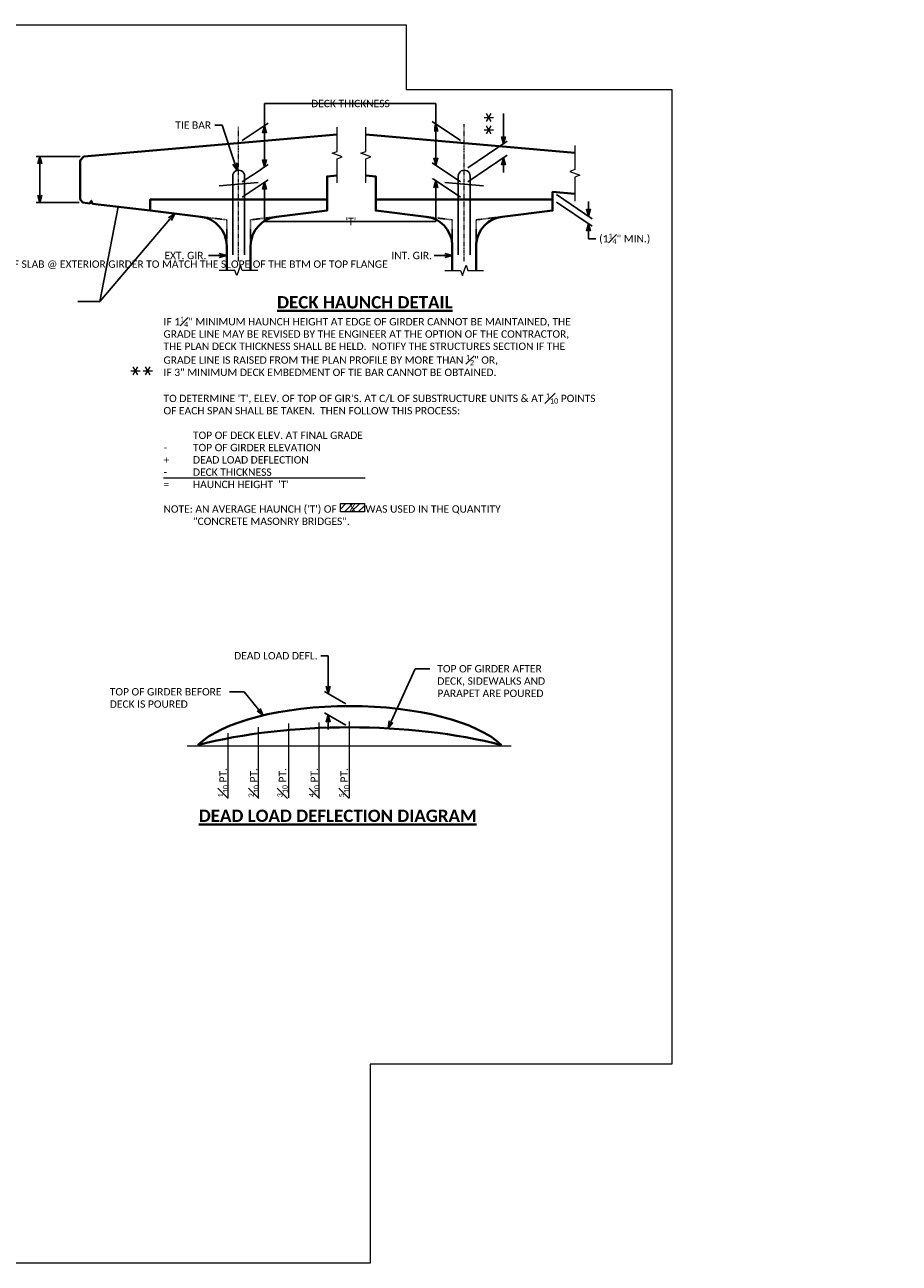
# Model space of a CAD drawing. Extents: x 23 to 1533, y 6 to 258.
# Tile 15 of 15: x 931 to 1109, y 6 to 258. Entities that reach past the tile are written whole.
import ezdxf
from ezdxf import colors
from ezdxf.entities.mleader import LeaderData, LeaderLine
from ezdxf.enums import TextEntityAlignment as Align
from ezdxf.math import Vec2, Vec3

# ---------------------------------------------------------------- set-up
doc = ezdxf.new("R2010")
doc.units = 0
doc.header["$MEASUREMENT"] = 0
doc.linetypes.add('Wisdot2', pattern=[0.125, 0.0625, -0.0625])
doc.linetypes.add('Wisdot4', pattern=[0.28125, 0.125, -0.0625, 0.03125, -0.0625])
for name, color, linetype, lineweight in [('B_ANNO', 7, 'Continuous', 18), ('B_ANNO_BREAK', 7, 'Continuous', 18), ('B_ANNO_DIM', 7, 'Continuous', 18), ('B_ANNO_SYMB', 7, 'Continuous', 18), ('B_ANNO_TEXT', 7, 'Continuous', 18), ('B_ANNO_TEXT_TITLE', 7, 'Continuous', 40), ('B_CNTR_GIRD', 2, 'Wisdot4', 18), ('B_CONC_DECK', 1, 'Continuous', 40), ('B_CONC_GIRD', 50, 'Continuous', 40), ('B_DETAIL_GHOST', 253, 'Continuous', 25), ('B_DETAIL_HIDDEN', 7, 'Wisdot2', 25), ('B_REBAR', 5, 'Continuous', 25)]:
    doc.layers.add(name, color=color, linetype=linetype, lineweight=lineweight)
doc.layers.add('B_ANNO_DESIGN_NOTES', color=1, linetype='Continuous', lineweight=18, true_color=0xff0000)
doc.layers.add('B_ANNO_NOPLOT', color=47, linetype='Continuous', lineweight=18, plot=False)
doc.styles.add('Annotative', font='calibri.ttf', dxfattribs={"height": 0.0625})
doc.styles.get("Standard").update_dxf_attribs({"font": 'calibri.ttf'})
doc.styles.add('Title', font='calibrib.ttf', dxfattribs={"height": 0.125})
doc.dimstyles.new('Annotative', dxfattribs={"dimscale": 0, "dimtxt": 0.0625, "dimasz": 0.0625, "dimexe": 0.03125, "dimexo": 0.03125, "dimgap": 0.03125, "dimtad": 1, "dimdec": 3, "dimzin": 3, "dimdsep": 46, "dimlunit": 4, "dimtxsty": 'Standard', "dimblk": 'OPEN30', "dimcen": 0.03125, "dimaunit": 1, "dimadec": 0, "dimazin": 3, "dimtfac": 0.75, "dimtdec": 3, "dimtofl": 0, "dimtmove": 0, "dimatfit": 3, "dimldrblk": 'OPEN30', "dimfxl": 1, "dimtfill": 1, "dimfrac": 1, "dimtolj": 1, "dimtzin": 0, "dimarcsym": 0})

# ---------------------------------------------------------------- blocks, each defined once
blk = doc.blocks.new('_Open30')
at = {"color": 0, "linetype": 'ByBlock', "lineweight": -2}
for p, q in [((-1, 0.27), (0, 0)), ((0, 0), (-1, -0.27)), ((0, 0), (-1, 0))]:
    blk.add_line(p, q, dxfattribs=at)
blk = doc.blocks.new('*D136')
at = {"layer": 'B_ANNO_DIM', "color": 0, "lineweight": -2, "transparency": 16777216}
for p, q in [((306.53, 123.6), (308.03, 123.6)), ((308.03, 123.6), (308.03, 118.91)), ((308.03, 117.41), (308.03, 118.91)), ((311.65, 113.81), (307.28, 116.35)), ((311.65, 109.49), (307.28, 112.02)), ((308.03, 110.09), (308.03, 108.59))]:
    blk.add_line(p, q, dxfattribs=at)
at = {"layer": 'Defpoints', "color": 0, "transparency": 16777216}
for p in [(308.03, 111.59), (312.4, 113.38), (312.4, 109.05)]:
    blk.add_point(p, dxfattribs=at)
at = {"layer": 'B_ANNO_DIM', "color": 0, "lineweight": -2, "transparency": 16777216, "xscale": 1.5, "yscale": 1.5, "zscale": 1.5}
for p, rotation in [((308.03, 115.91), 269.9999332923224), ((308.03, 111.59), 89.99993329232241)]:
    blk.add_blockref('_Open30', p, dxfattribs=dict(at, rotation=rotation))
at = {"layer": 'B_ANNO_DIM', "color": 0, "transparency": 16777216, "insert": (297.39, 123.6), "char_height": 1.5, "attachment_point": 5, "bg_fill": 3, "box_fill_scale": 1.25, "bg_fill_color": 256, "bg_fill_true_color": 13158600, "bg_fill_transparency": 0}
blk.add_mtext('\\A1;DEAD LOAD DEFL.', dxfattribs=at)
blk = doc.blocks.new('SYMBOLS')
at = {"layer": 'B_ANNO_SYMB', "color": 0, "lineweight": -2}
for p, q in [((-1.73, -0.79), (-1.26, 0.02)), ((-1.26, -0.79), (-1.73, 0.02)), ((-1.97, -0.38), (-1.03, -0.38))]:
    blk.add_line(p, q, dxfattribs=at)
blk = doc.blocks.new('*D57')
at = {"layer": 'B_ANNO_DIM', "color": 0, "lineweight": -2, "transparency": 16777216}
for p, q in [((257.56, 225.17), (248.58, 225.17)), ((249.33, 217.33), (249.33, 223.67)), ((257.37, 215.83), (248.58, 215.83))]:
    blk.add_line(p, q, dxfattribs=at)
at = {"layer": 'Defpoints', "color": 0, "transparency": 16777216}
for p in [(249.33, 225.17), (258.31, 225.17), (258.12, 215.83)]:
    blk.add_point(p, dxfattribs=at)
at = {"layer": 'B_ANNO_DIM', "color": 0, "lineweight": -2, "transparency": 16777216, "xscale": 1.5, "yscale": 1.5, "zscale": 1.5}
for p, rotation in [((249.33, 225.17), 90), ((249.33, 215.83), 270)]:
    blk.add_blockref('_Open30', p, dxfattribs=dict(at, rotation=rotation))
at = {"layer": 'B_ANNO_DIM', "color": 0, "transparency": 16777216, "insert": (247.83, 220.5), "char_height": 1.5, "attachment_point": 5, "rotation": 90, "bg_fill": 3, "box_fill_scale": 1.25, "bg_fill_color": 256, "bg_fill_true_color": 13158600, "bg_fill_transparency": 0}
blk.add_mtext('\\A1;{\\C1; }', dxfattribs=at)
blk = doc.blocks.new('*D104')
at = {"layer": 'B_ANNO_DIM', "color": 0, "lineweight": -2, "transparency": 16777216}
for p, q in [((354.48, 217.47), (361.75, 212.54)), ((354.48, 215.93), (361.75, 211)), ((361, 214.55), (361, 216.05)), ((361, 210), (361, 208.5)), ((361, 208.46), (361, 208.5)), ((362.5, 208.46), (361, 208.46))]:
    blk.add_line(p, q, dxfattribs=at)
at = {"layer": 'Defpoints', "color": 0, "transparency": 16777216}
for p in [(353.73, 217.98), (353.73, 216.43), (361, 213.05)]:
    blk.add_point(p, dxfattribs=at)
at = {"layer": 'B_ANNO_DIM', "color": 0, "lineweight": -2, "transparency": 16777216, "xscale": 1.5, "yscale": 1.5, "zscale": 1.5, "rotation": 270}
blk.add_blockref('_Open30', (361, 213.05), dxfattribs=at)
at = {"layer": 'B_ANNO_DIM', "color": 0, "transparency": 16777216, "insert": (368.4, 208.46), "char_height": 1.5, "attachment_point": 5, "bg_fill": 3, "box_fill_scale": 1.25, "bg_fill_color": 256, "bg_fill_true_color": 13158600, "bg_fill_transparency": 0}
blk.add_mtext('\\A1;(1{\\H0.7x;\\S1#4;}" MIN.)', dxfattribs=at)
at = {"layer": 'B_ANNO_DIM', "color": 0, "lineweight": -2, "transparency": 16777216, "xscale": 1.5, "yscale": 1.5, "zscale": 1.5, "rotation": 90}
blk.add_blockref('_Open30', (361, 211.5), dxfattribs=at)
blk = doc.blocks.new('*D58')
at = {"layer": 'B_ANNO_DIM', "color": 0, "lineweight": -2, "transparency": 16777216}
for p, q in [((295.09, 224.6), (295.09, 226.1)), ((290.56, 220.06), (295.84, 223.6)), ((290.56, 216.94), (295.84, 220.48)), ((295.09, 218.47), (295.09, 216.97))]:
    blk.add_line(p, q, dxfattribs=at)
at = {"layer": 'Defpoints', "color": 0, "transparency": 16777216}
for p in [(289.81, 219.56), (289.81, 216.43)]:
    blk.add_point(p, dxfattribs=at)
at = {"layer": 'B_ANNO_DIM', "color": 0, "lineweight": -2, "transparency": 16777216, "xscale": 1.5, "yscale": 1.5, "zscale": 1.5}
for p, rotation in [((295.09, 223.1), 270), ((295.09, 219.97), 90)]:
    blk.add_blockref('_Open30', p, dxfattribs=dict(at, rotation=rotation))
at = {"layer": 'B_ANNO_DIM', "color": 0, "transparency": 16777216, "insert": (293.59, 221.54), "char_height": 1.5, "attachment_point": 5, "rotation": 90, "bg_fill": 3, "box_fill_scale": 1.25, "bg_fill_color": 256, "bg_fill_true_color": 13158600, "bg_fill_transparency": 0}
blk.add_mtext('\\A1;{\\C1; }', dxfattribs=at)
at = {"layer": 'Defpoints', "color": 0, "transparency": 16777216}
blk.add_point((295.09, 223.1), dxfattribs=at)
blk = doc.blocks.new('*D59')
at = {"layer": 'B_ANNO_DIM', "color": 0, "lineweight": -2, "transparency": 16777216}
for p, q in [((290.56, 228.43), (295.84, 231.97)), ((295.09, 229.96), (295.09, 224.6)), ((290.56, 220.06), (295.84, 223.6))]:
    blk.add_line(p, q, dxfattribs=at)
at = {"layer": 'Defpoints', "color": 0, "transparency": 16777216}
for p in [(289.81, 227.92), (295.09, 223.1), (289.81, 219.56)]:
    blk.add_point(p, dxfattribs=at)
at = {"layer": 'B_ANNO_DIM', "color": 0, "lineweight": -2, "transparency": 16777216, "xscale": 1.5, "yscale": 1.5, "zscale": 1.5}
for p, rotation in [((295.09, 231.46), 90), ((295.09, 223.1), 270)]:
    blk.add_blockref('_Open30', p, dxfattribs=dict(at, rotation=rotation))
at = {"layer": 'B_ANNO_DIM', "color": 0, "transparency": 16777216, "insert": (293.59, 230.01), "char_height": 1.5, "attachment_point": 5, "rotation": 90}
blk.add_mtext('\\A1;{\\C1; }', dxfattribs=at)
blk = doc.blocks.new('*D60')
at = {"layer": 'B_ANNO_DIM', "color": 0, "lineweight": -2, "transparency": 16777216}
for p, q in [((334.98, 228.43), (329.19, 232.31)), ((329.94, 230.31), (329.94, 224.94)), ((334.98, 220.06), (329.19, 223.94))]:
    blk.add_line(p, q, dxfattribs=at)
at = {"layer": 'Defpoints', "color": 0, "transparency": 16777216}
for p in [(335.73, 227.92), (329.94, 223.44), (335.73, 219.56)]:
    blk.add_point(p, dxfattribs=at)
at = {"layer": 'B_ANNO_DIM', "color": 0, "lineweight": -2, "transparency": 16777216, "xscale": 1.5, "yscale": 1.5, "zscale": 1.5}
for p, rotation in [((329.94, 231.81), 90), ((329.94, 223.44), 270)]:
    blk.add_blockref('_Open30', p, dxfattribs=dict(at, rotation=rotation))
at = {"layer": 'B_ANNO_DIM', "color": 0, "transparency": 16777216, "insert": (328.44, 230.01), "char_height": 1.5, "attachment_point": 5, "rotation": 90, "bg_fill": 3, "box_fill_scale": 1.25, "bg_fill_color": 256, "bg_fill_true_color": 13158600, "bg_fill_transparency": 0}
blk.add_mtext('\\A1;{\\C1; }', dxfattribs=at)
blk = doc.blocks.new('*D61')
at = {"layer": 'B_ANNO_DIM', "color": 0, "lineweight": -2, "transparency": 16777216}
for p, q in [((329.94, 224.94), (329.94, 226.44)), ((334.98, 220.06), (329.19, 223.94)), ((334.98, 216.94), (329.19, 220.82)), ((329.94, 218.82), (329.94, 217.32))]:
    blk.add_line(p, q, dxfattribs=at)
at = {"layer": 'Defpoints', "color": 0, "transparency": 16777216}
for p in [(335.73, 219.56), (335.73, 216.43)]:
    blk.add_point(p, dxfattribs=at)
at = {"layer": 'B_ANNO_DIM', "color": 0, "lineweight": -2, "transparency": 16777216, "xscale": 1.5, "yscale": 1.5, "zscale": 1.5}
for p, rotation in [((329.94, 223.44), 270), ((329.94, 220.32), 90)]:
    blk.add_blockref('_Open30', p, dxfattribs=dict(at, rotation=rotation))
at = {"layer": 'B_ANNO_DIM', "color": 0, "transparency": 16777216, "insert": (328.44, 221.88), "char_height": 1.5, "attachment_point": 5, "rotation": 90, "bg_fill": 3, "box_fill_scale": 1.25, "bg_fill_color": 256, "bg_fill_true_color": 13158600, "bg_fill_transparency": 0}
blk.add_mtext('\\A1;{\\C1; }', dxfattribs=at)
at = {"layer": 'Defpoints', "color": 0, "transparency": 16777216}
blk.add_point((329.94, 223.44), dxfattribs=at)
blk = doc.blocks.new('_None')
blk = doc.blocks.new('*D137')
at = {"layer": 'B_ANNO_DIM', "color": 0, "lineweight": -2, "transparency": 16777216}
for p, q in [((343.74, 229.29), (343.74, 233.92)), ((336.48, 222.92), (344.49, 228.29)), ((336.48, 220.06), (344.49, 225.44)), ((343.74, 223.43), (343.74, 221.93))]:
    blk.add_line(p, q, dxfattribs=at)
at = {"layer": 'Defpoints', "color": 0, "transparency": 16777216}
for p in [(343.74, 224.93), (335.73, 222.41, -0.84), (335.73, 219.56)]:
    blk.add_point(p, dxfattribs=at)
at = {"layer": 'B_ANNO_DIM', "color": 0, "lineweight": -2, "transparency": 16777216, "xscale": 1.5, "yscale": 1.5, "zscale": 1.5}
for p, rotation in [((343.74, 227.79), 270), ((343.74, 224.93), 90)]:
    blk.add_blockref('_Open30', p, dxfattribs=dict(at, rotation=rotation))
at = {"layer": 'B_ANNO_DIM', "color": 0, "transparency": 16777216, "insert": (342.24, 232.91), "char_height": 1.5, "attachment_point": 5, "rotation": 90}
blk.add_mtext('\\A1;{\\C1; }', dxfattribs=at)
blk = doc.blocks.new('INS_G72W_BASE2')
at = {"layer": 'B_ANNO_DESIGN_NOTES'}
h = blk.add_hatch(dxfattribs=at)
h.set_pattern_fill('ANSI31', color=256, scale=8)
h.set_pattern_definition([(45, (312.9622, 153.6437), (-0.7071, 0.7071), [])])
h.paths.add_polyline_path([(310.5192, 154.5931), (315.4052, 154.5931), (315.4052, 152.8631), (310.5192, 152.8631)])
at = {"layer": 'B_ANNO', "transparency": 33554687}
blk.add_line((274.5198, 159.8189, 0.8422), (315.5621, 159.8189, 0.8422), dxfattribs=at)
at = {"layer": 'B_ANNO_BREAK', "linetype": 'Continuous', "elevation": 0.8422, "flags": 128}
for points in [[(309.8473, 219.8067), (309.8473, 224.7409), (310.8776, 225.1159), (308.817, 225.8659), (309.8473, 226.2409), (309.8473, 231.175)], [(315.6942, 219.8067), (315.6942, 224.7409), (316.7245, 225.1159), (314.6639, 225.8659), (315.6942, 226.2409), (315.6942, 231.175)], [(293.7523, 202.0212), (290.5648, 202.0212), (290.1898, 203.0515), (289.4398, 200.9909), (289.0648, 202.0212), (285.8773, 202.0212)], [(331.7893, 202.0212), (334.9768, 202.0212), (335.3518, 200.9909), (336.1018, 203.0515), (336.4768, 202.0212), (339.6643, 202.0212)]]:
    blk.add_lwpolyline(points, dxfattribs=at)
at = {"layer": 'B_ANNO_DESIGN_NOTES', "elevation": 0.8422}
blk.add_lwpolyline([(310.5192, 154.5931), (315.4052, 154.5931), (315.4052, 152.8631), (310.5192, 152.8631)], close=True, dxfattribs=at)
at = {"layer": 'B_ANNO_DIM'}
for p, q in [((293.8536, 94.6991, 0.8422), (293.8536, 109.0604, 0.8422)), ((300.0363, 94.6991, 0.8422), (300.0363, 109.8337, 0.8422)), ((306.2189, 94.6991, 0.8422), (306.2189, 110.0272, 0.8422)), ((312.4008, 94.6991, 0.8422), (312.4008, 110.2436, 0.8422)), ((287.671, 94.6991, 0.8422), (287.671, 107.8454, 0.8422)), ((279.3606, 105.2486, 0.8422), (345.2796, 105.2486, 0.8422))]:
    blk.add_line(p, q, dxfattribs=at)
at = {"layer": 'B_CNTR_GIRD'}
for p, q in [((289.8148, 203.8889, 0.8422), (289.8148, 231.2696, 0.8422)), ((335.7268, 203.8889, 0.8422), (335.7268, 231.7616, 0.8422))]:
    blk.add_line(p, q, dxfattribs=at)
at = {"layer": 'B_CONC_DECK'}
blk.add_line((358.2608, 225.9526, 0.8422), (315.6942, 229.675, 0.8422), dxfattribs=at)
at = {"layer": 'B_CONC_DECK', "elevation": 0.8422, "flags": 128}
blk.add_lwpolyline([(309.8473, 229.675), (258.3148, 225.1685), (257.5648, 224.414), (257.5648, 216.4634), (258.1232, 215.8336), (259.5335, 215.6638), (259.8148, 216.1965), (260.096, 215.596), (271.8148, 214.1846)], dxfattribs=at)
at = {"layer": 'B_CONC_DECK', "elevation": 0.8422}
for points in [[(307.8148, 216.4346), (307.8148, 221.129), (309.8473, 221.3067)], [(317.7268, 216.4346), (317.7268, 221.129), (315.6942, 221.3067)], [(358.2608, 217.5851), (353.7268, 217.9815), (353.7268, 216.4346)]]:
    blk.add_lwpolyline(points, dxfattribs=at)
at = {"layer": 'B_CONC_GIRD', "elevation": 0.8422}
for points in [[(287.3773, 202.0212), (287.3773, 206.9846, 0.3793449), (282.0898, 212.9471), (271.8148, 214.1846), (271.8148, 216.4346), (307.8148, 216.4346), (307.8148, 214.1846), (297.5323, 212.9471, 0.37976153), (292.2523, 206.9846), (292.2523, 202.0212)], [(333.2893, 202.0212), (333.2893, 207.4766, 0.35380566), (328.0093, 212.9471), (317.7268, 214.1846), (317.7268, 216.4346), (353.7268, 216.4346), (353.7268, 214.1846), (343.4518, 212.9471, 0.35326922), (338.1643, 207.4766), (338.1643, 202.0212)]]:
    blk.add_lwpolyline(points, format="xyb", dxfattribs=at)
at = {"layer": 'B_CONC_GIRD'}
for centre, major_axis, start_param, end_param in [((312.4015, 100.9428, 0.8422), (-33.1563, 0), 3.5115546, 5.91322336), ((312.4015, 88.6544, 0.8422), (-54.3955, 0), 4.10795043, 5.31682758)]:
    blk.add_ellipse(centre, major_axis=major_axis, ratio=0.375, start_param=start_param, end_param=end_param, dxfattribs=at)
at = {"layer": 'B_DETAIL_GHOST'}
for p, q in [((285.8556, 219.2094, 0.8422), (293.7739, 219.9016, 0.8422)), ((339.6859, 219.2094, 0.8422), (331.7676, 219.9016, 0.8422))]:
    blk.add_line(p, q, dxfattribs=at)
at = {"layer": 'B_DETAIL_HIDDEN', "elevation": 0.8422}
for points in [[(282.0898, 212.9471), (287.3773, 212.3096), (287.3773, 207.2321)], [(297.5323, 212.9471), (292.2523, 212.3096), (292.2523, 207.2321)], [(328.0093, 212.9471), (333.2893, 212.3096), (333.2893, 207.2321)], [(343.4518, 212.9471), (338.1643, 212.3096), (338.1643, 207.2321)]]:
    blk.add_lwpolyline(points, dxfattribs=at)
at = {"layer": 'B_REBAR', "elevation": 0.8422}
for points in [[(291.0253, 205.1846), (291.0253, 221.2046, 1.00475882), (288.6163, 221.2046), (288.6163, 205.1846)], [(334.5283, 205.1846), (334.5283, 221.2046, -1.00475882), (336.9373, 221.2046), (336.9373, 205.1846)]]:
    blk.add_lwpolyline(points, format="xyb", dxfattribs=at)
at = {"layer": 'B_ANNO_SYMB', "xscale": 2, "yscale": 2, "zscale": 2}
for p in [(343.7446, 233.9233, 3.369), (343.7446, 231.4062, 3.369), (271.7966, 182.3687), (274.3214, 182.3687)]:
    blk.add_blockref('SYMBOLS', p, dxfattribs=at)
at = {"layer": 'B_ANNO_DIM', "char_height": 1.5, "attachment_point": 1, "rotation": 90, "line_spacing_factor": 0.8, "style": 'Annotative'}
for s, insert in [('\\A1;{\\H0.7x;\\S1#10;} PT.', (285.5978, 94.8052, 0.8422)), ('\\A1;{\\H0.7x;\\S2#10;} PT.', (291.8304, 94.8052, 0.8422)), ('\\A1;{\\H0.7x;\\S3#10;} PT.', (297.6876, 94.8052, 0.8422)), ('\\A1;{\\H0.7x;\\S4#10;} PT.', (304.1623, 94.8052, 0.8422)), ('\\A1;{\\H0.7x;\\S5#10;} PT.', (310.2283, 94.8052, 0.8422))]:
    blk.add_mtext(s, dxfattribs=dict(at, insert=insert))
at = {"layer": 'B_ANNO_TEXT', "insert": (274.5198, 192.6264, 0.8422), "char_height": 1.5, "width": 88.209653, "attachment_point": 1, "style": 'Annotative'}
blk.add_mtext('\\A1;IF 1{\\H0.7x;\\S1#4;}" MINIMUM HAUNCH HEIGHT AT EDGE OF GIRDER CANNOT BE MAINTAINED, THE\\PGRADE LINE MAY BE REVISED BY THE ENGINEER AT THE OPTION OF THE CONTRACTOR, \\PTHE PLAN DECK THICKNESS SHALL BE HELD.  NOTIFY THE STRUCTURES SECTION IF THE GRADE LINE IS RAISED FROM THE PLAN PROFILE BY MORE THAN {\\H0.7x;\\S1#2;}" OR,\\PIF 3" MINIMUM DECK EMBEDMENT OF TIE BAR CANNOT BE OBTAINED.\\P\\PTO DETERMINE \'T\', ELEV. OF TOP OF GIR\'S. AT C/L OF SUBSTRUCTURE UNITS & AT {\\H0.7x;\\S1#10;} POINTS OF EACH SPAN SHALL BE TAKEN.  THEN FOLLOW THIS PROCESS:\\P\\P^ITOP OF DECK ELEV. AT FINAL GRADE\\P-^ITOP OF GIRDER ELEVATION\\P+^IDEAD LOAD DEFLECTION\\P-^IDECK THICKNESS{\\L            }\\P=^IHAUNCH HEIGHT  \'T\'{\\O\\P}\\PNOTE: AN AVERAGE HAUNCH (\'T\') OF           WAS USED IN THE QUANTITY\\P^I"CONCRETE MASONRY BRIDGES".{\\L                                                                    }', dxfattribs=at)
at = {"layer": 'B_ANNO_TEXT', "style": 'Annotative'}
blk.add_attdef('HAU', text='', height=1.5, dxfattribs=at).set_placement((312.9622, 153.7281, 0.8422), align=Align.MIDDLE_CENTER)
at = {"layer": 'B_ANNO_TEXT_TITLE', "line_spacing_factor": 0.8, "style": 'Title'}
for s, insert, char_height, attachment_point in [('{\\LDECK HAUNCH DETAIL}', (315.4974, 194.2531, 0.8422), 2.500126, 8), ('{\\LDEAD LOAD DEFLECTION DIAGRAM}', (281.7012, 92.2979, 0.8422), 2.499987, 1)]:
    blk.add_mtext(s, dxfattribs=dict(at, insert=insert, char_height=char_height, attachment_point=attachment_point))
at = {"layer": 'B_ANNO_DIM'}
ml = blk.add_multileader_mtext('Standard', dxfattribs=at)
ml.set_content('TIE BAR', color=256)
ml.set_leader_properties()
ml.set_arrow_properties(name='OPEN30')
ml.build(insert=Vec2(0, 0))
ml.multileader.update_dxf_attribs({"dogleg_length": 0.0625, "arrow_head_size": 1.5, "scale": 24})
ctx = ml.context
ctx.base_point, ctx.scale, ctx.char_height, ctx.arrow_head_size, ctx.landing_gap_size, ctx.plane_origin = Vec3(276.1707, 231.581, 0.8422), 24, 1.5, 1.5, 0.75, Vec3(289.5112, 222.3745, 0.8422)
notes = []
notes.append((ctx, [(0, (1, 1, 0), (286.4353, 231.581, 0.8422), (-1, 0), 1.5, [(0, [(289.5112, 222.3745, 0.8422)], 0, [])])]))
ctx.mtext.insert, ctx.mtext.flow_direction = Vec3(276.9207, 232.3344, 0.8422), 5
ml = blk.add_multileader_mtext('Standard', dxfattribs=at)
ml.set_content('EXT. GIR.', color=256)
ml.set_leader_properties()
ml.set_arrow_properties(name='OPEN30')
ml.build(insert=Vec2(0, 0))
ml.multileader.update_dxf_attribs({"dogleg_length": 0.0625, "arrow_head_size": 1.5, "scale": 24})
ctx = ml.context
ctx.base_point, ctx.scale, ctx.char_height, ctx.arrow_head_size, ctx.landing_gap_size, ctx.plane_origin = Vec3(273.9562, 205.0402, 0.8422), 24, 1.5, 1.5, 0.75, Vec3(287.3773, 205.0402, 0.8422)
notes.append((ctx, [(0, (1, 1, 0), (284.1824, 205.0402, 0.8422), (-1, 0), 0.4704, [(0, [(287.3773, 205.0402, 0.8422)], 0, [])])]))
ctx.mtext.insert, ctx.mtext.flow_direction = Vec3(274.7062, 205.8006, 0.8422), 5
ml = blk.add_multileader_mtext('Standard', dxfattribs=at)
ml.set_content('INT. GIR.', color=256)
ml.set_leader_properties()
ml.set_arrow_properties(name='OPEN30')
ml.build(insert=Vec2(0, 0))
ml.multileader.update_dxf_attribs({"dogleg_length": 0.0625, "arrow_head_size": 1.5, "scale": 24})
ctx = ml.context
ctx.base_point, ctx.scale, ctx.char_height, ctx.arrow_head_size, ctx.landing_gap_size, ctx.plane_origin = Vec3(320.1278, 205.0402, 0.8422), 24, 1.5, 1.5, 0.75, Vec3(333.2893, 205.0402, 0.8422)
notes.append((ctx, [(0, (1, 1, 0), (330.0944, 205.0402, 0.8422), (-1, 0), 0.4704, [(0, [(333.2893, 205.0402, 0.8422)], 0, [])])]))
ctx.mtext.insert, ctx.mtext.flow_direction = Vec3(320.8778, 205.8006, 0.8422), 5
ml = blk.add_multileader_mtext('Standard', dxfattribs=at)
ml.set_content('ALL PATTERNS ARE SYM. ABOUT C/L GIRDER', color=256)
ml.set_leader_properties()
ml.set_arrow_properties(name='OPEN30')
ml.build(insert=Vec2(0, 0))
ml.multileader.update_dxf_attribs({"text_right_attachment_type": 3, "dogleg_length": 0.125, "arrow_head_size": 1.5, "scale": 24})
ctx = ml.context
ctx.base_point, ctx.scale, ctx.char_height, ctx.arrow_head_size, ctx.landing_gap_size, ctx.plane_origin = Vec3(156.1932, 188.6628, 0.8422), 24, 1.5, 1.5, 1.5, Vec3(189.5439, 185.9517, 0.8422)
ctx.right_attachment = 3
notes.append((ctx, [(0, (1, 1, 0), (183.815, 185.9517, 0.8422), (-1, 0), 1.2818, [(0, [(189.5439, 185.9517, 0.8422)], 0, [])])]))
ctx.mtext.insert, ctx.mtext.width, ctx.mtext.flow_direction = Vec3(157.6932, 189.5749, 0.8422), 23.354178, 5
ml = blk.add_multileader_mtext('Standard', dxfattribs=at)
ml.set_content('TOP OF GIRDER AFTER\\PDECK, SIDEWALKS AND\\PPARAPET ARE POURED', color=256)
ml.set_leader_properties()
ml.set_arrow_properties(name='OPEN30')
ml.build(insert=Vec2(0, 0))
ml.multileader.update_dxf_attribs({"dogleg_length": 0.125, "arrow_head_size": 1.5, "scale": 24})
ctx = ml.context
ctx.base_point, ctx.scale, ctx.char_height, ctx.arrow_head_size, ctx.landing_gap_size, ctx.plane_origin = Vec3(328.7575, 120.9527, 0.8422), 24, 1.5, 1.5, 1.5, Vec3(320.227, 108.8405, 0.8422)
notes.append((ctx, [(0, (1, 1, 0), (325.7575, 120.9527, 0.8422), (1, 0), 3, [(0, [(320.227, 108.8405, 0.8422)], 0, [])])]))
ctx.mtext.insert, ctx.mtext.flow_direction = Vec3(330.2575, 121.7137, 0.8422), 5
for ctx, leaders in notes:
    for number, flags, end, landing, length, lines in leaders:
        leader = LeaderData()
        leader.index, (leader.has_last_leader_line, leader.has_dogleg_vector, leader.attachment_direction) = number, flags
        leader.last_leader_point, leader.dogleg_vector, leader.dogleg_length = Vec3(end), Vec3(landing), length
        for number, points, colour, breaks in lines:
            line = LeaderLine()
            line.index, line.vertices, line.color, line.breaks = number, Vec3.list(points), colors.encode_raw_color(colour), breaks
            leader.lines.append(line)
        ctx.leaders.append(leader)
dim = blk.add_linear_dim(base=(308.0297, 111.5893, 0.8422), p1=(312.4015, 113.3764, 0.8422), p2=(312.4015, 109.0527, 0.8422), angle=89.999933, text='DEAD LOAD DEFL.', dimstyle='Annotative', dxfattribs=at)
dim.commit()
dim.dimension.update_dxf_attribs({"geometry": '*D136', "text_midpoint": (307.963, 123.5962, 0.8422), "dimtype": 128, "text_rotation": 180})
at = {"layer": 'B_ANNO_NOPLOT', "flags": 128}
blk.add_lwpolyline([(0, 252), (323.9277, 252), (323.9277, 238.8552), (378, 238.8552), (378, 40.4996), (316.5708, 40.4996), (316.5708, 0), (0, 0), (0, 252)], dxfattribs=at)
at = {"layer": 'B_ANNO_DIM'}
ml = blk.add_multileader_mtext('Standard', dxfattribs=at)
ml.set_content('TOP OF GIRDER BEFORE\\PDECK IS POURED', color=256)
ml.set_leader_properties()
ml.set_arrow_properties(name='OPEN30')
ml.build(insert=Vec2(0, 0))
ml.multileader.update_dxf_attribs({"dogleg_length": 0.125, "arrow_head_size": 1.5, "scale": 24})
ctx = ml.context
ctx.base_point, ctx.scale, ctx.char_height, ctx.arrow_head_size, ctx.landing_gap_size, ctx.plane_origin = Vec3(262.0924, 116.2642, 0.8422), 24, 1.5, 1.5, 1.5, Vec3(294.8109, 111.4823, 0.8422)
notes = []
notes.append((ctx, [(0, (1, 1, 0), (290.927, 116.2642, 0.8422), (-1, 0), 3, [(0, [(294.8109, 111.4823, 0.8422)], 0, [])])]))
ctx.mtext.insert, ctx.mtext.flow_direction = Vec3(263.5924, 117.0251, 0.8422), 5
for ctx, leaders in notes:
    for number, flags, end, landing, length, lines in leaders:
        leader = LeaderData()
        leader.index, (leader.has_last_leader_line, leader.has_dogleg_vector, leader.attachment_direction) = number, flags
        leader.last_leader_point, leader.dogleg_vector, leader.dogleg_length = Vec3(end), Vec3(landing), length
        for number, points, colour, breaks in lines:
            line = LeaderLine()
            line.index, line.vertices, line.color, line.breaks = number, Vec3.list(points), colors.encode_raw_color(colour), breaks
            leader.lines.append(line)
        ctx.leaders.append(leader)
dim = blk.add_linear_dim(base=(329.9383, 223.4381, 0.8422), p1=(335.7268, 227.9232, 0.8422), p2=(335.7268, 219.5555, 0.8422), angle=270, text='{\\C1; }', dimstyle='Annotative', dxfattribs=at)
dim.commit()
dim.dimension.update_dxf_attribs({"geometry": '*D60', "text_midpoint": (329.9383, 230.0101, 0.8422), "dimtype": 128})
for base, p1, p2, angle, picture, middle in [((249.3337, 225.1685, 0.8422), (258.1232, 215.8336, 0.8422), (258.3148, 225.1685, 0.8422), 270, '*D57', (247.8337, 220.5011, 0.8422)), ((295.0927, 223.0956, 0.8422), (289.8148, 216.4346, 0.8422), (289.8148, 219.5555, 0.8422), 90, '*D58', (293.5927, 221.5352, 0.8422))]:
    dim = blk.add_linear_dim(base=base, p1=p1, p2=p2, angle=angle, text='{\\C1; }', dimstyle='Annotative', dxfattribs=at)
    dim.commit()
    dim.dimension.update_dxf_attribs({"geometry": picture, "text_midpoint": middle})
dim = blk.add_linear_dim(base=(295.0927, 223.0956, 0.8422), p1=(289.8148, 227.9232, 0.8422), p2=(289.8148, 219.5555, 0.8422), angle=270, text='{\\C1; }', dimstyle='Annotative', override={"dimtfill": 0}, dxfattribs=at)
dim.commit()
dim.dimension.update_dxf_attribs({"geometry": '*D59', "text_midpoint": (295.0927, 230.0101, 0.8422), "dimtype": 128})
dim = blk.add_linear_dim(base=(329.9383, 223.4381, 0.8422), p1=(335.7268, 216.4346, 0.8422), p2=(335.7268, 219.5555, 0.8422), angle=90, text='{\\C1; }', dimstyle='Annotative', dxfattribs=at)
dim.commit()
dim.dimension.update_dxf_attribs({"geometry": '*D61', "text_midpoint": (328.4383, 221.8777, 0.8422)})
ml = blk.add_multileader_mtext('Standard', dxfattribs=at)
ml.set_content('DECK THICKNESS', color=256)
ml.set_leader_properties()
ml.set_arrow_properties(name='NONE')
ml.build(insert=Vec2(0, 0))
ml.multileader.update_dxf_attribs({"dogleg_length": 0.125, "arrow_head_size": 1.5, "scale": 24})
ctx = ml.context
ctx.base_point, ctx.scale, ctx.char_height, ctx.arrow_head_size, ctx.landing_gap_size, ctx.plane_origin = Vec3(303.0638, 235.9672, 0.8422), 24, 1.5, 1.5, 1.5, Vec3(290.1216, 231.4634, 0.8422)
notes = []
notes.append((ctx, [(1, (1, 1, 0), (324.9672, 235.9672, 0.8422), (-1, 0), 3, [(0, [(295.0927, 231.4634, 0.8422), (295.0927, 235.9672, 0.8422)], 0, []), (1, [(329.9383, 231.8058, 0.8422), (329.9383, 235.9672, 0.8422), (324.9672, 235.9672, 0.8422)], 0, [])])]))
ctx.mtext.insert, ctx.mtext.flow_direction = Vec3(304.5638, 236.7281, 0.8422), 5
ml = blk.add_multileader_mtext('Standard', dxfattribs=at)
ml.set_content('SLOPE BTM OF SLAB @ EXTERIOR GIRDER TO MATCH THE SLOPE OF THE BTM OF TOP FLANGE', color=256)
ml.set_leader_properties()
ml.set_arrow_properties(name='OPEN30')
ml.build(insert=Vec2(0, 0))
ml.multileader.update_dxf_attribs({"text_right_attachment_type": 3, "dogleg_length": 0.0625, "arrow_head_size": 1.5, "scale": 24})
ctx = ml.context
ctx.base_point, ctx.scale, ctx.char_height, ctx.arrow_head_size, ctx.landing_gap_size, ctx.plane_origin = Vec3(230.2966, 203.2904, 0.8422), 24, 1.5, 1.5, 0.75, Vec3(276.8147, 213.5825, 0.8422)
ctx.right_attachment = 3
notes.append((ctx, [(0, (1, 1, 0), (258.6062, 195.7154, 0.8422), (-1, 0), 1.5, [(1, [(276.8147, 213.5825, 0.8422), (261.568, 195.7154, 0.8422), (265.3237, 214.9664, 0.8422), (261.568, 195.7154, 0.8422)], 0, [])])]))
ctx.mtext.insert, ctx.mtext.width, ctx.mtext.flow_direction = Vec3(231.0466, 204.0513, 0.8422), 25.728775, 5
for ctx, leaders in notes:
    for number, flags, end, landing, length, lines in leaders:
        leader = LeaderData()
        leader.index, (leader.has_last_leader_line, leader.has_dogleg_vector, leader.attachment_direction) = number, flags
        leader.last_leader_point, leader.dogleg_vector, leader.dogleg_length = Vec3(end), Vec3(landing), length
        for number, points, colour, breaks in lines:
            line = LeaderLine()
            line.index, line.vertices, line.color, line.breaks = number, Vec3.list(points), colors.encode_raw_color(colour), breaks
            leader.lines.append(line)
        ctx.leaders.append(leader)
dim = blk.add_linear_dim(base=(343.7446, 224.9334, 1.6845), p1=(335.7328, 222.4149, 0.8422), p2=(335.7268, 219.5555, 1.6845), angle=90, text='{\\C1; }', dimstyle='Annotative', override={"dimtfill": 0}, dxfattribs=at)
dim.commit()
dim.dimension.update_dxf_attribs({"geometry": '*D137', "text_midpoint": (343.7446, 232.9062, 1.6845), "dimtype": 128})
dim = blk.add_linear_dim(base=(360.9972, 213.0515, 0.8422), p1=(353.7268, 216.4346, 0.8422), p2=(353.7268, 217.9815, 0.8422), angle=90, text='(1{\\H0.7x;\\S1#4;}" MIN.)', dimstyle='Annotative', dxfattribs=at)
dim.commit()
dim.dimension.update_dxf_attribs({"geometry": '*D104', "text_midpoint": (363.0889, 208.4578, 0.8422), "dimtype": 128, "text_rotation": 180})
ml = blk.add_multileader_mtext('Standard', dxfattribs=at)
ml.set_content("'T'", color=256)
ml.set_leader_properties()
ml.set_arrow_properties(name='NONE')
ml.build(insert=Vec2(0, 0))
ml.multileader.update_dxf_attribs({"dogleg_length": 0.125, "arrow_head_size": 1.5, "scale": 24})
ctx = ml.context
ctx.base_point, ctx.scale, ctx.char_height, ctx.arrow_head_size, ctx.landing_gap_size, ctx.plane_origin = Vec3(310.0786, 211.9664, 0.8422), 24, 1.5, 1.5, 1.5, Vec3(297.1364, 216.4701, 0.8422)
notes = []
notes.append((ctx, [(1, (1, 1, 0), (317.9524, 211.9664, 0.8422), (-1, 0), 3, [(0, [(295.0927, 216.9748, 0.8422), (295.0927, 211.9664, 0.8422)], 0, []), (1, [(329.9383, 217.3173, 0.8422), (329.9383, 211.9664, 0.8422)], 0, [])])]))
ctx.mtext.insert, ctx.mtext.flow_direction = Vec3(311.5786, 212.7198, 0.8422), 5
for ctx, leaders in notes:
    for number, flags, end, landing, length, lines in leaders:
        leader = LeaderData()
        leader.index, (leader.has_last_leader_line, leader.has_dogleg_vector, leader.attachment_direction) = number, flags
        leader.last_leader_point, leader.dogleg_vector, leader.dogleg_length = Vec3(end), Vec3(landing), length
        for number, points, colour, breaks in lines:
            line = LeaderLine()
            line.index, line.vertices, line.color, line.breaks = number, Vec3.list(points), colors.encode_raw_color(colour), breaks
            leader.lines.append(line)
        ctx.leaders.append(leader)
at = {"layer": 'B_ANNO_BREAK', "linetype": 'Continuous', "elevation": 0.8422, "flags": 128}
blk.add_lwpolyline([(358.2608, 227.4526), (358.2608, 222.5188), (357.2305, 222.1438), (359.2911, 221.3938), (358.2608, 221.0188), (358.2608, 216.0851)], dxfattribs=at)

msp = doc.modelspace()

# ---------------------------------------------------------------- block references
msp.add_blockref('INS_G72W_BASE2', (684.25, 6)).add_auto_attribs({'HAU': 'X'})

doc.saveas('drawing.dxf')
